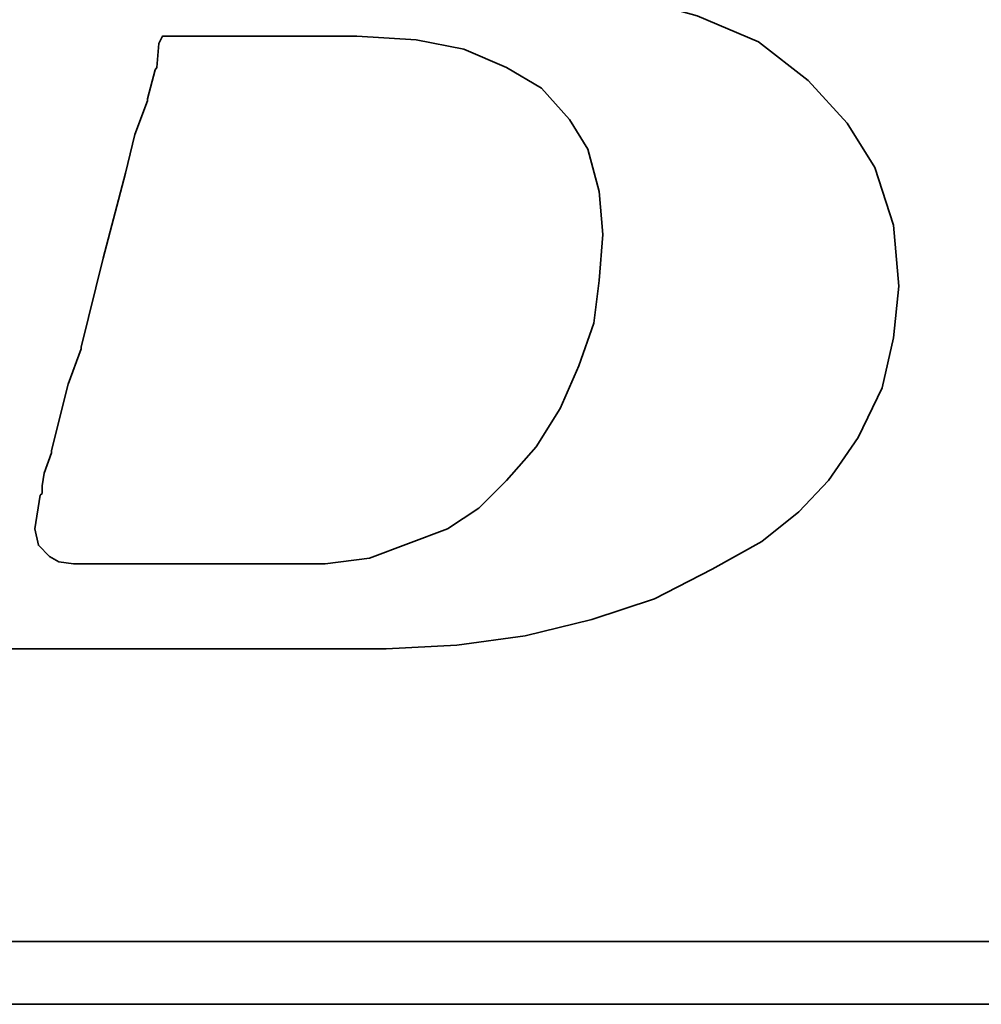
# Model space of a CAD drawing. Header units: millimetres. Extents: x -115 to 753, y -125 to 121.
# Tile 26 of 96: x 244.69 to 247.22, y 4.41 to 7. Entities that reach past the tile are written whole.
import ezdxf

# ---------------------------------------------------------------- set-up
doc = ezdxf.new("R2010")
doc.units = ezdxf.units.MM
doc.layers.add('DIM', color=4, linetype='Continuous')
doc.layers.add('layer 1', color=7, linetype='Continuous')

# ---------------------------------------------------------------- blocks, each defined once
blk = doc.blocks.new('TBI MOTION logo(完整正式版)')
at = {"layer": 'layer 1', "color": 22, "lineweight": 35}
for points, knots in [([(-64.65375, -6.86375), (-64.65375, -6.86375), (-64.84375, -7.29625), (-64.84375, -7.29625), (-64.84375, -7.29625), (-64.84375, -7.29625), (-64.86875, -7.34375), (-64.86875, -7.34375), (-64.86875, -7.34375), (-64.86875, -7.34375), (-64.86875, -7.36875), (-64.86875, -7.36875), (-64.86875, -7.36875), (-64.86875, -7.36875), (-65.15375, -7.65375), (-65.15375, -7.65375), (-65.15375, -7.65375), (-65.15375, -7.65375), (-65.17875, -7.65375), (-65.17875, -7.65375), (-65.17875, -7.65375), (-65.17875, -7.65375), (-65.20375, -7.67875), (-65.20375, -7.67875), (-65.20375, -7.67875), (-65.20375, -7.67875), (-65.58875, -7.87125), (-65.58875, -7.87125), (-65.58875, -7.87125), (-65.58875, -7.87125), (-65.63375, -7.87125), (-65.63375, -7.87125), (-65.63375, -7.87125), (-65.63375, -7.87125), (-65.65875, -7.89375), (-65.65875, -7.89375), (-65.65875, -7.89375), (-65.65875, -7.89375), (-66.09375, -7.94375), (-66.09375, -7.94375), (-66.09375, -7.94375), (-66.09375, -7.94375), (-66.11375, -7.94375), (-66.11375, -7.94375), (-66.11375, -7.94375), (-66.11375, -7.94375), (-66.16375, -7.94375), (-66.16375, -7.94375), (-66.16375, -7.94375), (-66.16375, -7.94375), (-66.30875, -7.94375), (-66.30875, -7.94375), (-66.30875, -7.94375), (-66.30875, -7.94375), (-66.69375, -7.94375), (-66.69375, -7.94375), (-66.69375, -7.94375), (-66.69375, -7.94375), (-67.07375, -7.94375), (-67.07375, -7.94375), (-67.07375, -7.94375), (-67.07375, -7.94375), (-67.12375, -7.94375), (-67.12375, -7.94375), (-67.12375, -7.94375), (-67.12375, -7.94375), (-67.12375, -7.96625), (-67.12375, -7.96625), (-67.12375, -7.96625), (-67.12375, -7.96625), (-67.14875, -7.99125), (-67.14875, -7.99125), (-67.14875, -7.99125), (-67.14875, -7.99125), (-67.24375, -8.34875), (-67.24375, -8.34875), (-67.24375, -8.34875), (-67.24375, -8.34875), (-67.31375, -8.68625), (-67.31375, -8.68625), (-67.31375, -8.68625), (-67.31375, -8.68625), (-67.26875, -8.68625), (-67.26875, -8.68625), (-67.26875, -8.68625), (-67.26875, -8.68625), (-67.07375, -8.68625), (-67.07375, -8.68625), (-67.07375, -8.68625), (-67.07375, -8.68625), (-66.54875, -8.68625), (-66.54875, -8.68625), (-66.54875, -8.68625), (-66.54875, -8.68625), (-65.82625, -8.68625), (-65.82625, -8.68625), (-65.82625, -8.68625), (-65.82625, -8.68625), (-65.01375, -8.68625), (-65.01375, -8.68625), (-65.01375, -8.68625), (-65.01375, -8.68625), (-64.05375, -8.68625), (-64.05375, -8.68625), (-64.05375, -8.68625), (-64.05375, -8.68625), (-62.08375, -8.68625), (-62.08375, -8.68625), (-62.08375, -8.68625), (-62.08375, -8.68625), (-60.06875, -8.68625), (-60.06875, -8.68625), (-60.06875, -8.68625), (-60.06875, -8.68625), (-59.10875, -8.68625), (-59.10875, -8.68625), (-59.10875, -8.68625), (-59.10875, -8.68625), (-58.29375, -8.68625), (-58.29375, -8.68625), (-58.29375, -8.68625), (-58.29375, -8.68625), (-57.57375, -8.68625), (-57.57375, -8.68625), (-57.57375, -8.68625), (-57.57375, -8.68625), (-57.04875, -8.68625), (-57.04875, -8.68625), (-57.04875, -8.68625), (-57.04875, -8.68625), (-56.85375, -8.68625), (-56.85375, -8.68625), (-56.85375, -8.68625), (-56.85375, -8.68625), (-56.70875, -8.68625), (-56.70875, -8.68625), (-56.70875, -8.68625), (-56.70875, -8.68625), (-56.61375, -8.68625), (-56.61375, -8.68625), (-56.61375, -8.68625), (-56.61375, -8.68625), (-56.56875, -8.68625), (-56.56875, -8.68625), (-56.56875, -8.68625), (-56.56875, -8.68625), (-55.65375, -8.63875), (-55.65375, -8.63875), (-55.65375, -8.63875), (-55.65375, -8.63875), (-54.76875, -8.51875), (-54.76875, -8.51875), (-54.76875, -8.51875), (-54.76875, -8.51875), (-53.90375, -8.30375), (-53.90375, -8.30375), (-53.90375, -8.30375), (-53.90375, -8.30375), (-53.08875, -8.03875), (-53.08875, -8.03875), (-53.08875, -8.03875), (-53.08875, -8.03875), (-52.34375, -7.65375), (-52.34375, -7.65375), (-52.34375, -7.65375), (-52.34375, -7.65375), (-51.69875, -7.29625), (-51.69875, -7.29625), (-51.69875, -7.29625), (-51.69875, -7.29625), (-51.21875, -6.91125), (-51.21875, -6.91125), (-51.21875, -6.91125), (-51.21875, -6.91125), (-50.83375, -6.50375), (-50.83375, -6.50375), (-50.83375, -6.50375), (-50.83375, -6.50375), (-50.44875, -5.94875), (-50.44875, -5.94875), (-50.44875, -5.94875), (-50.44875, -5.94875), (-50.13875, -5.30375), (-50.13875, -5.30375), (-50.13875, -5.30375), (-50.13875, -5.30375), (-49.99375, -4.65375), (-49.99375, -4.65375), (-49.99375, -4.65375), (-49.99375, -4.65375), (-49.92375, -3.98375), (-49.92375, -3.98375), (-49.92375, -3.98375), (-49.92375, -3.98375), (-49.99375, -3.19374), (-49.99375, -3.19374), (-49.99375, -3.19374), (-49.99375, -3.19374), (-50.23374, -2.44874), (-50.23374, -2.44874), (-50.23374, -2.44874), (-50.23374, -2.44874), (-50.59375, -1.87374), (-50.59375, -1.87374), (-50.59375, -1.87374), (-50.59375, -1.87374), (-51.09875, -1.31874), (-51.09875, -1.31874), (-51.09875, -1.31874), (-51.09875, -1.31874), (-51.74375, -0.81875), (-51.74375, -0.81875), (-51.74375, -0.81875), (-51.74375, -0.81875), (-52.53875, -0.48125), (-52.53875, -0.48125), (-52.53875, -0.48125), (-52.53875, -0.48125), (-53.47375, -0.21875), (-53.47375, -0.21875), (-53.47375, -0.21875), (-53.47375, -0.21875), (-54.52875, -0.04874), (-54.52875, -0.04874), (-54.52875, -0.04874), (-54.52875, -0.04874), (-55.65375, 0.12125), (-55.65375, 0.12125), (-55.65375, 0.12125), (-55.65375, 0.12125), (-54.50375, 0.28624), (-54.50375, 0.28624), (-54.50375, 0.28624), (-54.50375, 0.28624), (-53.83375, 0.38124), (-53.83375, 0.38124), (-53.83375, 0.38124), (-53.83375, 0.38124), (-53.18375, 0.50125), (-53.18375, 0.50125), (-53.18375, 0.50125), (-53.18375, 0.50125), (-52.55875, 0.66874), (-52.55875, 0.66874), (-52.55875, 0.66874), (-52.55875, 0.66874), (-52.03375, 0.86124), (-52.03375, 0.86124), (-52.03375, 0.86124), (-52.03375, 0.86124), (-51.50374, 1.03124), (-51.50374, 1.03124), (-51.50374, 1.03124), (-51.50374, 1.03124), (-51.09875, 1.27125), (-51.09875, 1.27125), (-51.09875, 1.27125), (-51.09875, 1.27125), (-50.71375, 1.48624), (-50.71375, 1.48624), (-50.71375, 1.48624), (-50.71375, 1.48624), (-50.37625, 1.77625), (-50.37625, 1.77625), (-50.37625, 1.77625), (-50.37625, 1.77625), (-49.82375, 2.37625), (-49.82375, 2.37625), (-49.82375, 2.37625), (-49.82375, 2.37625), (-49.41875, 2.99625), (-49.41875, 2.99625), (-49.41875, 2.99625), (-49.41875, 2.99625), (-49.22375, 3.76625), (-49.22375, 3.76625), (-49.22375, 3.76625), (-49.22375, 3.76625), (-49.15375, 4.50874), (-49.15375, 4.50874), (-49.15375, 4.50874), (-49.15375, 4.50874), (-49.20375, 5.25125), (-49.20375, 5.25125), (-49.20375, 5.25125), (-49.20375, 5.25125), (-49.41875, 5.92625), (-49.41875, 5.92625), (-49.41875, 5.92625), (-49.41875, 5.92625), (-49.77875, 6.47625), (-49.77875, 6.47625), (-49.77875, 6.47625), (-49.77875, 6.47625), (-50.33125, 7.02624), (-50.33125, 7.02624), (-50.33125, 7.02624), (-50.33125, 7.02624), (-51.00125, 7.43625), (-51.00125, 7.43625), (-51.00125, 7.43625), (-51.00125, 7.43625), (-51.79375, 7.72625), (-51.79375, 7.72625), (-51.79375, 7.72625), (-51.79375, 7.72625), (-52.72875, 7.89124), (-52.72875, 7.89124), (-52.72875, 7.89124), (-52.72875, 7.89124), (-53.83375, 7.98625), (-53.83375, 7.98625), (-53.83375, 7.98625), (-53.83375, 7.98625), (-53.92875, 7.98625), (-53.92875, 7.98625), (-53.92875, 7.98625), (-53.92875, 7.98625), (-54.26375, 7.98625), (-54.26375, 7.98625), (-54.26375, 7.98625), (-54.26375, 7.98625), (-54.74375, 7.98625), (-54.74375, 7.98625), (-54.74375, 7.98625), (-54.74375, 7.98625), (-55.36875, 7.98625), (-55.36875, 7.98625), (-55.36875, 7.98625), (-55.36875, 7.98625), (-56.13375, 7.98625), (-56.13375, 7.98625), (-56.13375, 7.98625), (-56.13375, 7.98625), (-56.94875, 7.98625), (-56.94875, 7.98625), (-56.94875, 7.98625), (-56.94875, 7.98625), (-58.77625, 7.98625), (-58.77625, 7.98625), (-58.77625, 7.98625), (-58.77625, 7.98625), (-60.59875, 7.98625), (-60.59875, 7.98625), (-60.59875, 7.98625), (-60.59875, 7.98625), (-61.41375, 7.98625), (-61.41375, 7.98625), (-61.41375, 7.98625), (-61.41375, 7.98625), (-62.17875, 7.98625), (-62.17875, 7.98625), (-62.17875, 7.98625), (-62.17875, 7.98625), (-62.80375, 7.98625), (-62.80375, 7.98625), (-62.80375, 7.98625), (-62.80375, 7.98625), (-63.30625, 7.98625), (-63.30625, 7.98625), (-63.30625, 7.98625), (-63.30625, 7.98625), (-63.57375, 7.98625), (-63.57375, 7.98625), (-63.57375, 7.98625), (-63.57375, 7.98625), (-63.57375, 7.96375), (-63.57375, 7.96375), (-63.57375, 7.96375), (-63.57375, 7.96375), (-63.59875, 7.94125), (-63.59875, 7.94125), (-63.59875, 7.94125), (-63.59875, 7.94125), (-63.69375, 7.55625), (-63.69375, 7.55625), (-63.69375, 7.55625), (-63.69375, 7.55625), (-63.76375, 7.24624), (-63.76375, 7.24624), (-63.76375, 7.24624), (-63.76375, 7.24624), (-63.23875, 7.24624), (-63.23875, 7.24624), (-63.23875, 7.24624), (-63.23875, 7.24624), (-62.75875, 7.24624), (-62.75875, 7.24624), (-62.75875, 7.24624), (-62.75875, 7.24624), (-62.61125, 7.24624), (-62.61125, 7.24624), (-62.61125, 7.24624), (-62.61125, 7.24624), (-62.56625, 7.24624), (-62.56625, 7.24624), (-62.56625, 7.24624), (-62.56625, 7.24624), (-62.22875, 7.24624), (-62.22875, 7.24624), (-62.22875, 7.24624), (-62.22875, 7.24624), (-62.20375, 7.24624), (-62.20375, 7.24624), (-62.20375, 7.24624), (-62.20375, 7.24624), (-62.17875, 7.21875), (-62.17875, 7.21875), (-62.17875, 7.21875), (-62.17875, 7.21875), (-61.96375, 7.17125), (-61.96375, 7.17125), (-61.96375, 7.17125), (-61.96375, 7.17125), (-61.72375, 7.12624), (-61.72375, 7.12624), (-61.72375, 7.12624), (-61.72375, 7.12624), (-61.70375, 7.12624), (-61.70375, 7.12624), (-61.70375, 7.12624), (-61.70375, 7.12624), (-61.55875, 7.07624), (-61.55875, 7.07624), (-61.55875, 7.07624), (-61.55875, 7.07624), (-61.50875, 7.07624), (-61.50875, 7.07624), (-61.50875, 7.07624), (-61.50875, 7.07624), (-61.48375, 7.02624), (-61.48375, 7.02624), (-61.48375, 7.02624), (-61.48375, 7.02624), (-61.31875, 6.83375), (-61.31875, 6.83375), (-61.31875, 6.83375), (-61.31875, 6.83375), (-61.29375, 6.81125), (-61.29375, 6.81125), (-61.29375, 6.81125), (-61.29375, 6.81125), (-61.29375, 6.78625), (-61.29375, 6.78625), (-61.29375, 6.78625), (-61.29375, 6.78625), (-61.19875, 6.50124), (-61.19875, 6.50124), (-61.19875, 6.50124), (-61.19875, 6.50124), (-61.17375, 6.45124), (-61.17375, 6.45124), (-61.17375, 6.45124), (-61.17375, 6.45124), (-61.19875, 6.40625), (-61.19875, 6.40625), (-61.19875, 6.40625), (-61.19875, 6.40625), (-61.26875, 5.99624), (-61.26875, 5.99624), (-61.26875, 5.99624), (-61.26875, 5.99624), (-61.26875, 5.85125), (-61.26875, 5.85125), (-61.26875, 5.85125), (-61.26875, 5.85125), (-61.26875, 5.82625), (-61.26875, 5.82625), (-61.26875, 5.82625), (-61.26875, 5.82625), (-61.29375, 5.80625), (-61.29375, 5.80625), (-61.29375, 5.80625), (-61.29375, 5.80625), (-61.34125, 5.66125), (-61.34125, 5.66125), (-61.34125, 5.66125), (-61.34125, 5.66125), (-61.41375, 5.44625), (-61.41375, 5.44625), (-61.41375, 5.44625), (-61.41375, 5.44625), (-61.48375, 5.15625), (-61.48375, 5.15625), (-61.48375, 5.15625), (-61.48375, 5.15625), (-61.58375, 4.82124), (-61.58375, 4.82124), (-61.58375, 4.82124), (-61.58375, 4.82124), (-61.79875, 4.00375), (-61.79875, 4.00375), (-61.79875, 4.00375), (-61.79875, 4.00375), (-62.05875, 2.99625), (-62.05875, 2.99625), (-62.05875, 2.99625), (-62.05875, 2.99625), (-62.34875, 1.91625), (-62.34875, 1.91625), (-62.34875, 1.91625), (-62.34875, 1.91625), (-62.97375, -0.41124), (-62.97375, -0.41124), (-62.97375, -0.41124), (-62.97375, -0.41124), (-63.59875, -2.75875), (-63.59875, -2.75875), (-63.59875, -2.75875), (-63.59875, -2.75875), (-63.88375, -3.86374), (-63.88375, -3.86374), (-63.88375, -3.86374), (-63.88375, -3.86374), (-64.14875, -4.82374), (-64.14875, -4.82374), (-64.14875, -4.82374), (-64.14875, -4.82374), (-64.36375, -5.64125), (-64.36375, -5.64125), (-64.36375, -5.64125), (-64.36375, -5.64125), (-64.43625, -5.97625), (-64.43625, -5.97625), (-64.43625, -5.97625), (-64.43625, -5.97625), (-64.50875, -6.28625), (-64.50875, -6.28625), (-64.50875, -6.28625), (-64.50875, -6.28625), (-64.50875, -6.30875), (-64.50875, -6.30875), (-64.50875, -6.30875), (-64.50875, -6.30875), (-64.57875, -6.50375), (-64.57875, -6.50375), (-64.57875, -6.50375), (-64.57875, -6.50375), (-64.62875, -6.69625), (-64.62875, -6.69625), (-64.62875, -6.69625), (-64.62875, -6.69625), (-64.62875, -6.76875), (-64.62875, -6.76875), (-64.62875, -6.76875), (-64.62875, -6.76875), (-64.62875, -6.81375), (-64.62875, -6.81375), (-64.62875, -6.81375), (-64.62875, -6.81375), (-64.62875, -6.83875), (-64.62875, -6.83875), (-64.62875, -6.83875), (-64.62875, -6.83875), (-64.65375, -6.86375), (-64.65375, -6.86375)], [0, 0, 0, 0, 0.00719424, 0.00719424, 0.00719424, 0.00719424, 0.01438849, 0.01438849, 0.01438849, 0.01438849, 0.02158273, 0.02158273, 0.02158273, 0.02158273, 0.02877698, 0.02877698, 0.02877698, 0.02877698, 0.03597122, 0.03597122, 0.03597122, 0.03597122, 0.04316547, 0.04316547, 0.04316547, 0.04316547, 0.05035971, 0.05035971, 0.05035971, 0.05035971, 0.05755396, 0.05755396, 0.05755396, 0.05755396, 0.0647482, 0.0647482, 0.0647482, 0.0647482, 0.07194245, 0.07194245, 0.07194245, 0.07194245, 0.07913669, 0.07913669, 0.07913669, 0.07913669, 0.08633094, 0.08633094, 0.08633094, 0.08633094, 0.09352518, 0.09352518, 0.09352518, 0.09352518, 0.10071942, 0.10071942, 0.10071942, 0.10071942, 0.10791367, 0.10791367, 0.10791367, 0.10791367, 0.11510791, 0.11510791, 0.11510791, 0.11510791, 0.12230216, 0.12230216, 0.12230216, 0.12230216, 0.1294964, 0.1294964, 0.1294964, 0.1294964, 0.13669065, 0.13669065, 0.13669065, 0.13669065, 0.14388489, 0.14388489, 0.14388489, 0.14388489, 0.15107914, 0.15107914, 0.15107914, 0.15107914, 0.15827338, 0.15827338, 0.15827338, 0.15827338, 0.16546763, 0.16546763, 0.16546763, 0.16546763, 0.17266187, 0.17266187, 0.17266187, 0.17266187, 0.17985612, 0.17985612, 0.17985612, 0.17985612, 0.18705036, 0.18705036, 0.18705036, 0.18705036, 0.1942446, 0.1942446, 0.1942446, 0.1942446, 0.20143885, 0.20143885, 0.20143885, 0.20143885, 0.20863309, 0.20863309, 0.20863309, 0.20863309, 0.21582734, 0.21582734, 0.21582734, 0.21582734, 0.22302158, 0.22302158, 0.22302158, 0.22302158, 0.23021583, 0.23021583, 0.23021583, 0.23021583, 0.23741007, 0.23741007, 0.23741007, 0.23741007, 0.24460432, 0.24460432, 0.24460432, 0.24460432, 0.25179856, 0.25179856, 0.25179856, 0.25179856, 0.25899281, 0.25899281, 0.25899281, 0.25899281, 0.26618705, 0.26618705, 0.26618705, 0.26618705, 0.27338129, 0.27338129, 0.27338129, 0.27338129, 0.28057554, 0.28057554, 0.28057554, 0.28057554, 0.28776978, 0.28776978, 0.28776978, 0.28776978, 0.29496403, 0.29496403, 0.29496403, 0.29496403, 0.30215827, 0.30215827, 0.30215827, 0.30215827, 0.30935252, 0.30935252, 0.30935252, 0.30935252, 0.31654676, 0.31654676, 0.31654676, 0.31654676, 0.32374101, 0.32374101, 0.32374101, 0.32374101, 0.33093525, 0.33093525, 0.33093525, 0.33093525, 0.3381295, 0.3381295, 0.3381295, 0.3381295, 0.34532374, 0.34532374, 0.34532374, 0.34532374, 0.35251799, 0.35251799, 0.35251799, 0.35251799, 0.35971223, 0.35971223, 0.35971223, 0.35971223, 0.36690647, 0.36690647, 0.36690647, 0.36690647, 0.37410072, 0.37410072, 0.37410072, 0.37410072, 0.38129496, 0.38129496, 0.38129496, 0.38129496, 0.38848921, 0.38848921, 0.38848921, 0.38848921, 0.39568345, 0.39568345, 0.39568345, 0.39568345, 0.4028777, 0.4028777, 0.4028777, 0.4028777, 0.41007194, 0.41007194, 0.41007194, 0.41007194, 0.41726619, 0.41726619, 0.41726619, 0.41726619, 0.42446043, 0.42446043, 0.42446043, 0.42446043, 0.43165468, 0.43165468, 0.43165468, 0.43165468, 0.43884892, 0.43884892, 0.43884892, 0.43884892, 0.44604317, 0.44604317, 0.44604317, 0.44604317, 0.45323741, 0.45323741, 0.45323741, 0.45323741, 0.46043165, 0.46043165, 0.46043165, 0.46043165, 0.4676259, 0.4676259, 0.4676259, 0.4676259, 0.47482014, 0.47482014, 0.47482014, 0.47482014, 0.48201439, 0.48201439, 0.48201439, 0.48201439, 0.48920863, 0.48920863, 0.48920863, 0.48920863, 0.49640288, 0.49640288, 0.49640288, 0.49640288, 0.50359712, 0.50359712, 0.50359712, 0.50359712, 0.51079137, 0.51079137, 0.51079137, 0.51079137, 0.51798561, 0.51798561, 0.51798561, 0.51798561, 0.52517986, 0.52517986, 0.52517986, 0.52517986, 0.5323741, 0.5323741, 0.5323741, 0.5323741, 0.53956835, 0.53956835, 0.53956835, 0.53956835, 0.54676259, 0.54676259, 0.54676259, 0.54676259, 0.55395683, 0.55395683, 0.55395683, 0.55395683, 0.56115108, 0.56115108, 0.56115108, 0.56115108, 0.56834532, 0.56834532, 0.56834532, 0.56834532, 0.57553957, 0.57553957, 0.57553957, 0.57553957, 0.58273381, 0.58273381, 0.58273381, 0.58273381, 0.58992806, 0.58992806, 0.58992806, 0.58992806, 0.5971223, 0.5971223, 0.5971223, 0.5971223, 0.60431655, 0.60431655, 0.60431655, 0.60431655, 0.61151079, 0.61151079, 0.61151079, 0.61151079, 0.61870504, 0.61870504, 0.61870504, 0.61870504, 0.62589928, 0.62589928, 0.62589928, 0.62589928, 0.63309353, 0.63309353, 0.63309353, 0.63309353, 0.64028777, 0.64028777, 0.64028777, 0.64028777, 0.64748201, 0.64748201, 0.64748201, 0.64748201, 0.65467626, 0.65467626, 0.65467626, 0.65467626, 0.6618705, 0.6618705, 0.6618705, 0.6618705, 0.66906475, 0.66906475, 0.66906475, 0.66906475, 0.67625899, 0.67625899, 0.67625899, 0.67625899, 0.68345324, 0.68345324, 0.68345324, 0.68345324, 0.69064748, 0.69064748, 0.69064748, 0.69064748, 0.69784173, 0.69784173, 0.69784173, 0.69784173, 0.70503597, 0.70503597, 0.70503597, 0.70503597, 0.71223022, 0.71223022, 0.71223022, 0.71223022, 0.71942446, 0.71942446, 0.71942446, 0.71942446, 0.72661871, 0.72661871, 0.72661871, 0.72661871, 0.73381295, 0.73381295, 0.73381295, 0.73381295, 0.74100719, 0.74100719, 0.74100719, 0.74100719, 0.74820144, 0.74820144, 0.74820144, 0.74820144, 0.75539568, 0.75539568, 0.75539568, 0.75539568, 0.76258993, 0.76258993, 0.76258993, 0.76258993, 0.76978417, 0.76978417, 0.76978417, 0.76978417, 0.77697842, 0.77697842, 0.77697842, 0.77697842, 0.78417266, 0.78417266, 0.78417266, 0.78417266, 0.79136691, 0.79136691, 0.79136691, 0.79136691, 0.79856115, 0.79856115, 0.79856115, 0.79856115, 0.8057554, 0.8057554, 0.8057554, 0.8057554, 0.81294964, 0.81294964, 0.81294964, 0.81294964, 0.82014388, 0.82014388, 0.82014388, 0.82014388, 0.82733813, 0.82733813, 0.82733813, 0.82733813, 0.83453237, 0.83453237, 0.83453237, 0.83453237, 0.84172662, 0.84172662, 0.84172662, 0.84172662, 0.84892086, 0.84892086, 0.84892086, 0.84892086, 0.85611511, 0.85611511, 0.85611511, 0.85611511, 0.86330935, 0.86330935, 0.86330935, 0.86330935, 0.8705036, 0.8705036, 0.8705036, 0.8705036, 0.87769784, 0.87769784, 0.87769784, 0.87769784, 0.88489209, 0.88489209, 0.88489209, 0.88489209, 0.89208633, 0.89208633, 0.89208633, 0.89208633, 0.89928058, 0.89928058, 0.89928058, 0.89928058, 0.90647482, 0.90647482, 0.90647482, 0.90647482, 0.91366906, 0.91366906, 0.91366906, 0.91366906, 0.92086331, 0.92086331, 0.92086331, 0.92086331, 0.92805755, 0.92805755, 0.92805755, 0.92805755, 0.9352518, 0.9352518, 0.9352518, 0.9352518, 0.94244604, 0.94244604, 0.94244604, 0.94244604, 0.94964029, 0.94964029, 0.94964029, 0.94964029, 0.95683453, 0.95683453, 0.95683453, 0.95683453, 0.96402878, 0.96402878, 0.96402878, 0.96402878, 0.97122302, 0.97122302, 0.97122302, 0.97122302, 0.97841727, 0.97841727, 0.97841727, 0.97841727, 0.98561151, 0.98561151, 0.98561151, 0.98561151, 0.99280576, 0.99280576, 0.99280576, 0.99280576, 1, 1, 1, 1]), ([(-61.03125, -6.57375), (-61.03125, -6.57375), (-61.03125, -6.67125), (-61.03125, -6.67125), (-61.03125, -6.67125), (-61.03125, -6.67125), (-61.05375, -6.69625), (-61.05375, -6.69625), (-61.05375, -6.69625), (-61.05375, -6.69625), (-61.12375, -7.12875), (-61.12375, -7.12875), (-61.12375, -7.12875), (-61.12375, -7.12875), (-61.07875, -7.34375), (-61.07875, -7.34375), (-61.07875, -7.34375), (-61.07875, -7.34375), (-60.93375, -7.48875), (-60.93375, -7.48875), (-60.93375, -7.48875), (-60.93375, -7.48875), (-60.81375, -7.55625), (-60.81375, -7.55625), (-60.81375, -7.55625), (-60.81375, -7.55625), (-60.62375, -7.58375), (-60.62375, -7.58375), (-60.62375, -7.58375), (-60.62375, -7.58375), (-60.30875, -7.58375), (-60.30875, -7.58375), (-60.30875, -7.58375), (-60.30875, -7.58375), (-59.97375, -7.58375), (-59.97375, -7.58375), (-59.97375, -7.58375), (-59.97375, -7.58375), (-59.87875, -7.58375), (-59.87875, -7.58375), (-59.87875, -7.58375), (-59.87875, -7.58375), (-59.63625, -7.58375), (-59.63625, -7.58375), (-59.63625, -7.58375), (-59.63625, -7.58375), (-58.96875, -7.58375), (-58.96875, -7.58375), (-58.96875, -7.58375), (-58.96875, -7.58375), (-58.29375, -7.58375), (-58.29375, -7.58375), (-58.29375, -7.58375), (-58.29375, -7.58375), (-58.05375, -7.58375), (-58.05375, -7.58375), (-58.05375, -7.58375), (-58.05375, -7.58375), (-57.98375, -7.58375), (-57.98375, -7.58375), (-57.98375, -7.58375), (-57.98375, -7.58375), (-57.35875, -7.58375), (-57.35875, -7.58375), (-57.35875, -7.58375), (-57.35875, -7.58375), (-56.78375, -7.50875), (-56.78375, -7.50875), (-56.78375, -7.50875), (-56.78375, -7.50875), (-56.27875, -7.31875), (-56.27875, -7.31875), (-56.27875, -7.31875), (-56.27875, -7.31875), (-55.77375, -7.12875), (-55.77375, -7.12875), (-55.77375, -7.12875), (-55.77375, -7.12875), (-55.36875, -6.86375), (-55.36875, -6.86375), (-55.36875, -6.86375), (-55.36875, -6.86375), (-55.00875, -6.50375), (-55.00875, -6.50375), (-55.00875, -6.50375), (-55.00875, -6.50375), (-54.62375, -6.06875), (-54.62375, -6.06875), (-54.62375, -6.06875), (-54.62375, -6.06875), (-54.31375, -5.56875), (-54.31375, -5.56875), (-54.31375, -5.56875), (-54.31375, -5.56875), (-54.07375, -5.01625), (-54.07375, -5.01625), (-54.07375, -5.01625), (-54.07375, -5.01625), (-53.87875, -4.46374), (-53.87875, -4.46374), (-53.87875, -4.46374), (-53.87875, -4.46374), (-53.80875, -3.91375), (-53.80875, -3.91375), (-53.80875, -3.91375), (-53.80875, -3.91375), (-53.75875, -3.31375), (-53.75875, -3.31375), (-53.75875, -3.31375), (-53.75875, -3.31375), (-53.80875, -2.75875), (-53.80875, -2.75875), (-53.80875, -2.75875), (-53.80875, -2.75875), (-53.95375, -2.20875), (-53.95375, -2.20875), (-53.95375, -2.20875), (-53.95375, -2.20875), (-54.19375, -1.82625), (-54.19375, -1.82625), (-54.19375, -1.82625), (-54.19375, -1.82625), (-54.55375, -1.41875), (-54.55375, -1.41875), (-54.55375, -1.41875), (-54.55375, -1.41875), (-55.00875, -1.15125), (-55.00875, -1.15125), (-55.00875, -1.15125), (-55.00875, -1.15125), (-55.56125, -0.91375), (-55.56125, -0.91375), (-55.56125, -0.91375), (-55.56125, -0.91375), (-56.18125, -0.79375), (-56.18125, -0.79375), (-56.18125, -0.79375), (-56.18125, -0.79375), (-56.94875, -0.74374), (-56.94875, -0.74374), (-56.94875, -0.74374), (-56.94875, -0.74374), (-56.99875, -0.74374), (-56.99875, -0.74374), (-56.99875, -0.74374), (-56.99875, -0.74374), (-57.09375, -0.74374), (-57.09375, -0.74374), (-57.09375, -0.74374), (-57.09375, -0.74374), (-57.38375, -0.74374), (-57.38375, -0.74374), (-57.38375, -0.74374), (-57.38375, -0.74374), (-57.76875, -0.74374), (-57.76875, -0.74374), (-57.76875, -0.74374), (-57.76875, -0.74374), (-58.24625, -0.74374), (-58.24625, -0.74374), (-58.24625, -0.74374), (-58.24625, -0.74374), (-58.72875, -0.74374), (-58.72875, -0.74374), (-58.72875, -0.74374), (-58.72875, -0.74374), (-59.20875, -0.74374), (-59.20875, -0.74374), (-59.20875, -0.74374), (-59.20875, -0.74374), (-59.46875, -0.74374), (-59.46875, -0.74374), (-59.46875, -0.74374), (-59.46875, -0.74374), (-59.51625, -0.83875), (-59.51625, -0.83875), (-59.51625, -0.83875), (-59.51625, -0.83875), (-59.54375, -1.15125), (-59.54375, -1.15125), (-59.54375, -1.15125), (-59.54375, -1.15125), (-59.56375, -1.17874), (-59.56375, -1.17874), (-59.56375, -1.17874), (-59.56375, -1.17874), (-59.66375, -1.55875), (-59.66375, -1.55875), (-59.66375, -1.55875), (-59.66375, -1.55875), (-59.66375, -1.58375), (-59.66375, -1.58375), (-59.66375, -1.58375), (-59.66375, -1.58375), (-59.82875, -2.01874), (-59.82875, -2.01874), (-59.82875, -2.01874), (-59.82875, -2.01874), (-59.94875, -2.52125), (-59.94875, -2.52125), (-59.94875, -2.52125), (-59.94875, -2.52125), (-60.23875, -3.62375), (-60.23875, -3.62375), (-60.23875, -3.62375), (-60.23875, -3.62375), (-60.52375, -4.77624), (-60.52375, -4.77624), (-60.52375, -4.77624), (-60.52375, -4.77624), (-60.52375, -4.79874), (-60.52375, -4.79874), (-60.52375, -4.79874), (-60.52375, -4.79874), (-60.69125, -5.25375), (-60.69125, -5.25375), (-60.69125, -5.25375), (-60.69125, -5.25375), (-60.81375, -5.73625), (-60.81375, -5.73625), (-60.81375, -5.73625), (-60.81375, -5.73625), (-60.90875, -6.11875), (-60.90875, -6.11875), (-60.90875, -6.11875), (-60.90875, -6.11875), (-60.90875, -6.14375), (-60.90875, -6.14375), (-60.90875, -6.14375), (-60.90875, -6.14375), (-61.00375, -6.40875), (-61.00375, -6.40875), (-61.00375, -6.40875), (-61.00375, -6.40875), (-61.03125, -6.57375), (-61.03125, -6.57375)], [0, 0, 0, 0, 0.01694915, 0.01694915, 0.01694915, 0.01694915, 0.03389831, 0.03389831, 0.03389831, 0.03389831, 0.05084746, 0.05084746, 0.05084746, 0.05084746, 0.06779661, 0.06779661, 0.06779661, 0.06779661, 0.08474576, 0.08474576, 0.08474576, 0.08474576, 0.10169492, 0.10169492, 0.10169492, 0.10169492, 0.11864407, 0.11864407, 0.11864407, 0.11864407, 0.13559322, 0.13559322, 0.13559322, 0.13559322, 0.15254237, 0.15254237, 0.15254237, 0.15254237, 0.16949153, 0.16949153, 0.16949153, 0.16949153, 0.18644068, 0.18644068, 0.18644068, 0.18644068, 0.20338983, 0.20338983, 0.20338983, 0.20338983, 0.22033898, 0.22033898, 0.22033898, 0.22033898, 0.23728814, 0.23728814, 0.23728814, 0.23728814, 0.25423729, 0.25423729, 0.25423729, 0.25423729, 0.27118644, 0.27118644, 0.27118644, 0.27118644, 0.28813559, 0.28813559, 0.28813559, 0.28813559, 0.30508475, 0.30508475, 0.30508475, 0.30508475, 0.3220339, 0.3220339, 0.3220339, 0.3220339, 0.33898305, 0.33898305, 0.33898305, 0.33898305, 0.3559322, 0.3559322, 0.3559322, 0.3559322, 0.37288136, 0.37288136, 0.37288136, 0.37288136, 0.38983051, 0.38983051, 0.38983051, 0.38983051, 0.40677966, 0.40677966, 0.40677966, 0.40677966, 0.42372881, 0.42372881, 0.42372881, 0.42372881, 0.44067797, 0.44067797, 0.44067797, 0.44067797, 0.45762712, 0.45762712, 0.45762712, 0.45762712, 0.47457627, 0.47457627, 0.47457627, 0.47457627, 0.49152542, 0.49152542, 0.49152542, 0.49152542, 0.50847458, 0.50847458, 0.50847458, 0.50847458, 0.52542373, 0.52542373, 0.52542373, 0.52542373, 0.54237288, 0.54237288, 0.54237288, 0.54237288, 0.55932203, 0.55932203, 0.55932203, 0.55932203, 0.57627119, 0.57627119, 0.57627119, 0.57627119, 0.59322034, 0.59322034, 0.59322034, 0.59322034, 0.61016949, 0.61016949, 0.61016949, 0.61016949, 0.62711864, 0.62711864, 0.62711864, 0.62711864, 0.6440678, 0.6440678, 0.6440678, 0.6440678, 0.66101695, 0.66101695, 0.66101695, 0.66101695, 0.6779661, 0.6779661, 0.6779661, 0.6779661, 0.69491525, 0.69491525, 0.69491525, 0.69491525, 0.71186441, 0.71186441, 0.71186441, 0.71186441, 0.72881356, 0.72881356, 0.72881356, 0.72881356, 0.74576271, 0.74576271, 0.74576271, 0.74576271, 0.76271186, 0.76271186, 0.76271186, 0.76271186, 0.77966102, 0.77966102, 0.77966102, 0.77966102, 0.79661017, 0.79661017, 0.79661017, 0.79661017, 0.81355932, 0.81355932, 0.81355932, 0.81355932, 0.83050847, 0.83050847, 0.83050847, 0.83050847, 0.84745763, 0.84745763, 0.84745763, 0.84745763, 0.86440678, 0.86440678, 0.86440678, 0.86440678, 0.88135593, 0.88135593, 0.88135593, 0.88135593, 0.89830508, 0.89830508, 0.89830508, 0.89830508, 0.91525424, 0.91525424, 0.91525424, 0.91525424, 0.93220339, 0.93220339, 0.93220339, 0.93220339, 0.94915254, 0.94915254, 0.94915254, 0.94915254, 0.96610169, 0.96610169, 0.96610169, 0.96610169, 0.98305085, 0.98305085, 0.98305085, 0.98305085, 1, 1, 1, 1]), ([(75.90875, -9.47875), (75.90875, -9.47875), (75.90875, -12.28625), (75.90875, -12.28625), (75.90875, -12.28625), (75.90875, -12.28625), (75.90875, -12.47875), (75.90875, -12.47875), (75.90875, -12.47875), (75.90875, -12.47875), (75.71625, -12.47875), (75.71625, -12.47875), (75.71625, -12.47875), (75.71625, -12.47875), (-88.32875, -12.47875), (-88.32875, -12.47875), (-88.32875, -12.47875), (-88.32875, -12.47875), (-88.32875, -13.29375), (-88.32875, -13.29375), (-88.32875, -13.29375), (-88.32875, -13.29375), (82.89125, -13.29375), (82.89125, -13.29375), (82.89125, -13.29375), (82.89125, -13.29375), (75.90875, -9.47875), (75.90875, -9.47875)], [0, 0, 0, 0, 0.14285714, 0.14285714, 0.14285714, 0.14285714, 0.28571429, 0.28571429, 0.28571429, 0.28571429, 0.42857143, 0.42857143, 0.42857143, 0.42857143, 0.57142857, 0.57142857, 0.57142857, 0.57142857, 0.71428571, 0.71428571, 0.71428571, 0.71428571, 0.85714286, 0.85714286, 0.85714286, 0.85714286, 1, 1, 1, 1])]:
    blk.add_open_spline(points, degree=3, knots=knots, dxfattribs=at)

msp = doc.modelspace()

# ---------------------------------------------------------------- block references
at = {"layer": 'DIM', "color": 7, "xscale": 0.2032335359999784, "yscale": 0.2032335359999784, "zscale": 0.2032335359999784}
msp.add_blockref('TBI MOTION logo(完整正式版)', (257.149, 7.109), dxfattribs=at)

doc.saveas('drawing.dxf')
